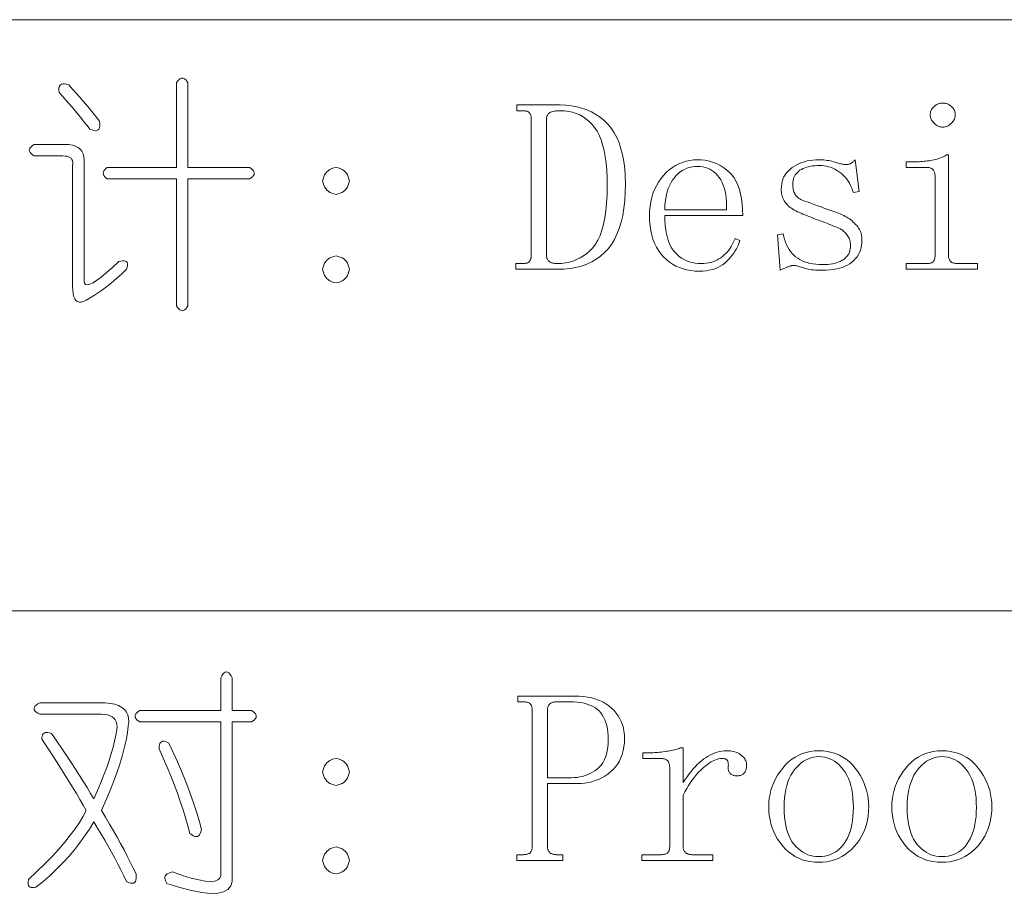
# Model space of a CAD drawing. Extents: x 1 to 297, y 1 to 210.
# Tile 46 of 171: x 121 to 133, y 19 to 29. Entities that reach past the tile are written whole.
import ezdxf

# ---------------------------------------------------------------- set-up
doc = ezdxf.new("R2010")
doc.units = 0

msp = doc.modelspace()

# ---------------------------------------------------------------- linework, layer by layer
at = {"color": 7, "lineweight": 13}
for p, q in [((1.319, 28.902), (196.771, 28.902)), ((35.177, 21.874), (196.771, 21.874))]:
    msp.add_line(p, q, dxfattribs=at)
for points in [[(123.139, 28.151), (123.139, 27.145), (123.87, 27.145), (123.891, 27.131), (123.907, 27.118), (123.918, 27.104), (123.925, 27.09), (123.928, 27.077), (123.925, 27.063), (123.918, 27.049), (123.907, 27.035), (123.891, 27.022), (123.87, 27.008), (123.139, 27.008), (123.139, 25.499), (123.125, 25.479), (123.112, 25.463), (123.098, 25.451), (123.084, 25.445), (123.07, 25.442), (123.057, 25.445), (123.043, 25.451), (123.029, 25.463), (123.016, 25.479), (123.002, 25.499), (123.002, 27.008), (122.179, 27.008), (122.163, 27.022), (122.15, 27.035), (122.141, 27.049), (122.135, 27.063), (122.133, 27.077), (122.135, 27.09), (122.141, 27.104), (122.15, 27.118), (122.163, 27.131), (122.179, 27.145), (123.002, 27.145), (123.002, 28.151), (123.016, 28.171), (123.029, 28.187), (123.043, 28.199), (123.057, 28.206), (123.07, 28.208), (123.084, 28.206), (123.098, 28.199), (123.112, 28.187), (123.125, 28.171)], [(121.722, 28.128), (121.767, 28.078), (121.81, 28.03), (121.851, 27.983), (121.89, 27.938), (121.928, 27.894), (121.963, 27.851), (121.997, 27.81), (122.029, 27.77), (122.059, 27.731), (122.088, 27.694), (122.091, 27.664), (122.09, 27.639), (122.087, 27.618), (122.08, 27.602), (122.07, 27.591), (122.057, 27.584), (122.041, 27.582), (122.022, 27.584), (121.999, 27.591), (121.973, 27.602), (121.941, 27.644), (121.907, 27.685), (121.873, 27.728), (121.838, 27.77), (121.802, 27.814), (121.765, 27.857), (121.727, 27.901), (121.688, 27.946), (121.648, 27.991), (121.608, 28.037), (121.605, 28.062), (121.605, 28.084), (121.608, 28.102), (121.615, 28.117), (121.625, 28.128), (121.638, 28.135), (121.654, 28.139), (121.673, 28.139), (121.696, 28.135)], [(127.219, 27.728), (127.219, 27.737), (127.218, 27.745), (127.217, 27.753), (127.215, 27.761), (127.213, 27.768), (127.211, 27.775), (127.208, 27.781), (127.204, 27.786), (127.2, 27.792), (127.196, 27.797), (127.191, 27.801), (127.186, 27.805), (127.179, 27.808), (127.172, 27.811), (127.165, 27.814), (127.156, 27.816), (127.147, 27.817), (127.138, 27.818), (127.127, 27.819), (127.116, 27.819), (127.048, 27.819), (127.048, 27.888), (127.562, 27.888), (127.631, 27.886), (127.698, 27.879), (127.762, 27.867), (127.822, 27.851), (127.88, 27.831), (127.936, 27.806), (127.988, 27.776), (128.037, 27.742), (128.084, 27.703), (128.128, 27.659), (128.168, 27.611), (128.204, 27.558), (128.235, 27.5), (128.263, 27.436), (128.286, 27.368), (128.305, 27.295), (128.32, 27.216), (128.331, 27.133), (128.337, 27.044), (128.339, 26.951), (128.337, 26.848), (128.331, 26.752), (128.32, 26.661), (128.306, 26.575), (128.288, 26.495), (128.265, 26.421), (128.238, 26.352), (128.207, 26.289), (128.172, 26.231), (128.133, 26.179), (128.09, 26.133), (128.043, 26.091), (127.992, 26.054), (127.938, 26.022), (127.879, 25.995), (127.816, 25.973), (127.75, 25.956), (127.68, 25.943), (127.606, 25.936), (127.528, 25.934), (127.036, 25.934), (127.036, 26.002), (127.116, 26.002), (127.127, 26.002), (127.138, 26.003), (127.147, 26.004), (127.156, 26.006), (127.165, 26.008), (127.172, 26.01), (127.179, 26.013), (127.186, 26.017), (127.191, 26.021), (127.196, 26.025), (127.2, 26.03), (127.204, 26.035), (127.208, 26.041), (127.211, 26.047), (127.213, 26.054), (127.215, 26.061), (127.217, 26.068), (127.218, 26.076), (127.219, 26.085), (127.219, 26.094)], [(132.11, 27.911), (132.122, 27.91), (132.133, 27.909), (132.144, 27.907), (132.154, 27.904), (132.165, 27.901), (132.175, 27.896), (132.185, 27.891), (132.195, 27.885), (132.204, 27.878), (132.213, 27.871), (132.222, 27.863), (132.23, 27.854), (132.237, 27.845), (132.243, 27.836), (132.248, 27.827), (132.252, 27.817), (132.255, 27.806), (132.257, 27.796), (132.259, 27.785), (132.259, 27.774), (132.259, 27.762), (132.257, 27.751), (132.255, 27.74), (132.252, 27.73), (132.248, 27.719), (132.243, 27.709), (132.237, 27.699), (132.23, 27.69), (132.222, 27.68), (132.213, 27.671), (132.204, 27.662), (132.195, 27.654), (132.185, 27.647), (132.175, 27.642), (132.165, 27.637), (132.154, 27.632), (132.144, 27.629), (132.133, 27.627), (132.122, 27.626), (132.11, 27.625), (132.099, 27.626), (132.088, 27.627), (132.077, 27.629), (132.067, 27.632), (132.056, 27.637), (132.046, 27.642), (132.036, 27.647), (132.026, 27.654), (132.017, 27.662), (132.008, 27.671), (131.999, 27.68), (131.991, 27.69), (131.984, 27.699), (131.978, 27.709), (131.973, 27.719), (131.969, 27.73), (131.966, 27.74), (131.964, 27.751), (131.962, 27.762), (131.962, 27.774), (131.962, 27.785), (131.964, 27.796), (131.966, 27.806), (131.969, 27.817), (131.973, 27.827), (131.978, 27.836), (131.984, 27.845), (131.991, 27.854), (131.999, 27.863), (132.008, 27.871), (132.017, 27.878), (132.026, 27.885), (132.036, 27.891), (132.046, 27.896), (132.056, 27.901), (132.067, 27.904), (132.077, 27.907), (132.088, 27.909), (132.099, 27.91)], [(128.122, 26.928), (128.12, 27.023), (128.116, 27.113), (128.108, 27.197), (128.098, 27.274), (128.085, 27.347), (128.068, 27.413), (128.049, 27.473), (128.027, 27.528), (128.001, 27.576), (127.973, 27.619), (127.942, 27.657), (127.909, 27.691), (127.874, 27.721), (127.836, 27.747), (127.796, 27.769), (127.754, 27.787), (127.709, 27.801), (127.662, 27.811), (127.613, 27.817), (127.562, 27.819), (127.546, 27.819), (127.531, 27.818), (127.517, 27.817), (127.504, 27.816), (127.492, 27.814), (127.48, 27.811), (127.469, 27.808), (127.459, 27.805), (127.45, 27.801), (127.442, 27.797), (127.434, 27.792), (127.427, 27.786), (127.421, 27.781), (127.416, 27.775), (127.412, 27.768), (127.408, 27.761), (127.405, 27.753), (127.403, 27.745), (127.402, 27.737), (127.402, 27.728), (127.402, 26.094), (127.402, 26.085), (127.403, 26.076), (127.405, 26.068), (127.407, 26.061), (127.41, 26.054), (127.414, 26.047), (127.419, 26.041), (127.424, 26.035), (127.43, 26.03), (127.436, 26.025), (127.443, 26.021), (127.451, 26.017), (127.459, 26.013), (127.467, 26.01), (127.476, 26.008), (127.486, 26.006), (127.495, 26.004), (127.506, 26.003), (127.516, 26.002), (127.528, 26.002), (127.577, 26.004), (127.625, 26.01), (127.671, 26.019), (127.716, 26.032), (127.759, 26.049), (127.8, 26.07), (127.84, 26.095), (127.879, 26.123), (127.915, 26.155), (127.95, 26.191), (127.983, 26.232), (128.012, 26.281), (128.038, 26.336), (128.06, 26.399), (128.079, 26.469), (128.094, 26.547), (128.106, 26.631), (128.115, 26.723), (128.12, 26.822)], [(121.31, 27.419), (121.676, 27.419), (121.724, 27.417), (121.766, 27.41), (121.802, 27.399), (121.833, 27.383), (121.859, 27.362), (121.879, 27.337), (121.894, 27.307), (121.903, 27.273), (121.907, 27.234), (121.905, 27.191), (121.905, 25.797), (121.909, 25.77), (121.921, 25.754), (121.942, 25.75), (121.971, 25.756), (122.008, 25.774), (122.053, 25.802), (122.106, 25.841), (122.168, 25.892), (122.238, 25.953), (122.316, 26.025), (122.342, 26.032), (122.364, 26.036), (122.382, 26.036), (122.397, 26.032), (122.408, 26.025), (122.415, 26.014), (122.419, 25.999), (122.419, 25.981), (122.415, 25.959), (122.408, 25.934), (122.362, 25.889), (122.315, 25.846), (122.268, 25.805), (122.221, 25.765), (122.173, 25.728), (122.125, 25.692), (122.076, 25.658), (122.027, 25.626), (121.978, 25.596), (121.928, 25.568), (121.897, 25.553), (121.87, 25.545), (121.846, 25.544), (121.825, 25.55), (121.808, 25.562), (121.793, 25.582), (121.782, 25.608), (121.774, 25.641), (121.769, 25.681), (121.768, 25.728), (121.768, 27.168), (121.771, 27.19), (121.77, 27.209), (121.767, 27.226), (121.76, 27.241), (121.75, 27.254), (121.737, 27.264), (121.721, 27.272), (121.702, 27.278), (121.679, 27.281), (121.653, 27.282), (121.31, 27.282), (121.29, 27.296), (121.274, 27.31), (121.262, 27.323), (121.256, 27.337), (121.253, 27.351), (121.256, 27.365), (121.262, 27.378), (121.274, 27.392), (121.29, 27.406)], [(132.019, 27.042), (132.019, 27.051), (132.018, 27.06), (132.017, 27.068), (132.015, 27.076), (132.013, 27.084), (132.011, 27.091), (132.008, 27.098), (132.004, 27.104), (132, 27.111), (131.996, 27.117), (131.991, 27.122), (131.986, 27.127), (131.979, 27.131), (131.972, 27.135), (131.965, 27.138), (131.956, 27.141), (131.947, 27.143), (131.938, 27.144), (131.927, 27.145), (131.916, 27.145), (131.676, 27.145), (131.676, 27.214), (131.79, 27.214), (131.811, 27.214), (131.831, 27.214), (131.851, 27.215), (131.871, 27.216), (131.89, 27.218), (131.91, 27.22), (131.929, 27.222), (131.948, 27.225), (131.966, 27.228), (131.985, 27.231), (132.003, 27.235), (132.021, 27.239), (132.039, 27.244), (132.056, 27.249), (132.073, 27.255), (132.09, 27.262), (132.107, 27.269), (132.124, 27.277), (132.14, 27.285), (132.156, 27.294), (132.179, 27.294), (132.179, 26.094), (132.179, 26.085), (132.18, 26.076), (132.182, 26.068), (132.184, 26.061), (132.186, 26.054), (132.189, 26.047), (132.193, 26.041), (132.197, 26.035), (132.202, 26.03), (132.208, 26.025), (132.213, 26.021), (132.22, 26.017), (132.226, 26.013), (132.233, 26.01), (132.24, 26.008), (132.248, 26.006), (132.256, 26.004), (132.264, 26.003), (132.273, 26.002), (132.282, 26.002), (132.522, 26.002), (132.522, 25.934), (131.676, 25.934), (131.676, 26.002), (131.916, 26.002), (131.927, 26.002), (131.938, 26.003), (131.947, 26.004), (131.956, 26.006), (131.965, 26.008), (131.972, 26.01), (131.979, 26.013), (131.986, 26.017), (131.991, 26.021), (131.996, 26.025), (132, 26.03), (132.004, 26.035), (132.008, 26.041), (132.011, 26.047), (132.013, 26.054), (132.015, 26.061), (132.017, 26.068), (132.018, 26.076), (132.019, 26.085), (132.019, 26.094)], [(128.808, 26.574), (128.809, 26.514), (128.812, 26.457), (128.818, 26.404), (128.827, 26.355), (128.838, 26.309), (128.851, 26.267), (128.866, 26.228), (128.884, 26.193), (128.905, 26.162), (128.928, 26.134), (128.952, 26.109), (128.979, 26.086), (129.006, 26.067), (129.035, 26.05), (129.066, 26.035), (129.098, 26.023), (129.132, 26.014), (129.167, 26.007), (129.204, 26.004), (129.242, 26.002), (129.271, 26.003), (129.299, 26.006), (129.327, 26.01), (129.353, 26.016), (129.379, 26.024), (129.404, 26.033), (129.427, 26.044), (129.45, 26.057), (129.472, 26.072), (129.493, 26.088), (129.513, 26.105), (129.532, 26.124), (129.55, 26.143), (129.566, 26.163), (129.582, 26.184), (129.596, 26.205), (129.609, 26.228), (129.621, 26.251), (129.632, 26.275), (129.642, 26.299), (129.699, 26.277), (129.691, 26.251), (129.682, 26.226), (129.671, 26.202), (129.658, 26.177), (129.643, 26.152), (129.627, 26.128), (129.609, 26.103), (129.589, 26.079), (129.568, 26.055), (129.545, 26.031), (129.52, 26.008), (129.493, 25.988), (129.465, 25.97), (129.435, 25.954), (129.403, 25.941), (129.37, 25.93), (129.335, 25.922), (129.298, 25.916), (129.259, 25.912), (129.219, 25.911), (129.167, 25.913), (129.118, 25.918), (129.07, 25.926), (129.024, 25.938), (128.98, 25.954), (128.939, 25.973), (128.899, 25.995), (128.861, 26.021), (128.825, 26.05), (128.79, 26.082), (128.759, 26.118), (128.731, 26.157), (128.706, 26.198), (128.684, 26.243), (128.666, 26.291), (128.651, 26.341), (128.64, 26.395), (128.631, 26.452), (128.626, 26.511), (128.625, 26.574), (128.626, 26.63), (128.631, 26.684), (128.64, 26.736), (128.651, 26.787), (128.666, 26.835), (128.684, 26.882), (128.706, 26.926), (128.731, 26.969), (128.759, 27.009), (128.79, 27.048), (128.824, 27.084), (128.86, 27.116), (128.897, 27.144), (128.935, 27.169), (128.975, 27.189), (129.016, 27.206), (129.059, 27.22), (129.103, 27.229), (129.149, 27.235), (129.196, 27.237), (129.239, 27.235), (129.281, 27.231), (129.321, 27.223), (129.361, 27.213), (129.399, 27.199), (129.436, 27.183), (129.472, 27.164), (129.507, 27.141), (129.541, 27.116), (129.573, 27.088), (129.604, 27.056), (129.631, 27.02), (129.655, 26.979), (129.676, 26.934), (129.693, 26.885), (129.708, 26.831), (129.719, 26.774), (129.727, 26.711), (129.732, 26.645), (129.733, 26.574)], [(129.539, 26.642), (129.54, 26.691), (129.539, 26.738), (129.536, 26.782), (129.531, 26.824), (129.523, 26.864), (129.514, 26.901), (129.502, 26.935), (129.488, 26.968), (129.472, 26.998), (129.453, 27.025), (129.433, 27.05), (129.412, 27.072), (129.389, 27.092), (129.365, 27.109), (129.34, 27.124), (129.314, 27.135), (129.286, 27.145), (129.258, 27.151), (129.227, 27.155), (129.196, 27.157), (129.162, 27.155), (129.13, 27.151), (129.099, 27.144), (129.069, 27.135), (129.04, 27.122), (129.013, 27.107), (128.987, 27.089), (128.962, 27.069), (128.938, 27.045), (128.916, 27.019), (128.896, 26.991), (128.877, 26.96), (128.861, 26.928), (128.847, 26.893), (128.835, 26.857), (128.825, 26.818), (128.817, 26.777), (128.812, 26.734), (128.809, 26.689), (128.808, 26.642)], [(130.19, 26.882), (130.192, 26.916), (130.196, 26.948), (130.202, 26.978), (130.211, 27.007), (130.223, 27.034), (130.238, 27.059), (130.255, 27.083), (130.275, 27.105), (130.297, 27.126), (130.322, 27.145), (130.349, 27.162), (130.376, 27.178), (130.405, 27.192), (130.435, 27.204), (130.466, 27.214), (130.498, 27.222), (130.531, 27.228), (130.565, 27.233), (130.6, 27.236), (130.636, 27.237), (130.657, 27.236), (130.677, 27.235), (130.697, 27.234), (130.717, 27.232), (130.736, 27.229), (130.755, 27.226), (130.775, 27.223), (130.793, 27.218), (130.812, 27.213), (130.83, 27.208), (130.848, 27.203), (130.865, 27.198), (130.88, 27.193), (130.894, 27.19), (130.908, 27.187), (130.92, 27.184), (130.93, 27.182), (130.94, 27.181), (130.949, 27.18), (130.956, 27.179), (130.963, 27.179), (130.969, 27.18), (130.976, 27.18), (130.982, 27.181), (130.988, 27.182), (130.993, 27.183), (130.999, 27.185), (131.004, 27.187), (131.009, 27.189), (131.013, 27.191), (131.018, 27.193), (131.023, 27.196), (131.028, 27.2), (131.033, 27.204), (131.039, 27.208), (131.045, 27.213), (131.051, 27.218), (131.057, 27.224), (131.064, 27.23), (131.07, 27.237), (131.116, 26.859), (131.048, 26.848), (131.038, 26.877), (131.027, 26.905), (131.014, 26.931), (131.001, 26.957), (130.986, 26.981), (130.97, 27.004), (130.953, 27.025), (130.934, 27.045), (130.914, 27.064), (130.893, 27.082), (130.871, 27.099), (130.849, 27.113), (130.826, 27.126), (130.802, 27.137), (130.778, 27.147), (130.753, 27.154), (130.727, 27.16), (130.701, 27.165), (130.675, 27.167), (130.648, 27.168), (130.618, 27.167), (130.591, 27.166), (130.564, 27.163), (130.539, 27.159), (130.515, 27.154), (130.492, 27.147), (130.47, 27.14), (130.45, 27.131), (130.431, 27.122), (130.413, 27.111), (130.397, 27.099), (130.382, 27.086), (130.37, 27.072), (130.358, 27.058), (130.349, 27.042), (130.341, 27.026), (130.335, 27.008), (130.331, 26.99), (130.328, 26.971), (130.328, 26.951), (130.328, 26.933), (130.329, 26.916), (130.331, 26.9), (130.334, 26.884), (130.338, 26.869), (130.342, 26.855), (130.347, 26.842), (130.353, 26.83), (130.36, 26.819), (130.368, 26.808), (130.376, 26.798), (130.386, 26.789), (130.397, 26.78), (130.41, 26.771), (130.423, 26.764), (130.438, 26.757), (130.454, 26.75), (130.472, 26.744), (130.49, 26.739), (130.51, 26.734), (130.527, 26.727), (130.544, 26.72), (130.562, 26.713), (130.581, 26.705), (130.6, 26.698), (130.621, 26.69), (130.642, 26.683), (130.664, 26.675), (130.687, 26.667), (130.71, 26.659), (130.734, 26.651), (130.758, 26.643), (130.781, 26.635), (130.804, 26.626), (130.826, 26.618), (130.848, 26.609), (130.87, 26.601), (130.891, 26.592), (130.913, 26.583), (130.933, 26.574), (130.951, 26.564), (130.969, 26.554), (130.986, 26.544), (131.002, 26.533), (131.018, 26.521), (131.033, 26.509), (131.047, 26.496), (131.061, 26.482), (131.075, 26.468), (131.088, 26.454), (131.1, 26.439), (131.11, 26.423), (131.12, 26.408), (131.128, 26.391), (131.135, 26.375), (131.14, 26.358), (131.145, 26.341), (131.148, 26.324), (131.15, 26.306), (131.15, 26.288), (131.149, 26.254), (131.146, 26.222), (131.14, 26.192), (131.131, 26.163), (131.12, 26.135), (131.107, 26.109), (131.092, 26.084), (131.074, 26.061), (131.053, 26.04), (131.03, 26.019), (131.005, 26.001), (130.978, 25.984), (130.949, 25.97), (130.917, 25.957), (130.883, 25.947), (130.847, 25.938), (130.809, 25.931), (130.769, 25.926), (130.726, 25.923), (130.682, 25.922), (130.653, 25.923), (130.625, 25.923), (130.599, 25.925), (130.575, 25.927), (130.552, 25.929), (130.53, 25.933), (130.51, 25.936), (130.492, 25.941), (130.475, 25.945), (130.459, 25.951), (130.444, 25.956), (130.43, 25.961), (130.417, 25.965), (130.404, 25.969), (130.392, 25.972), (130.38, 25.975), (130.369, 25.977), (130.358, 25.978), (130.348, 25.979), (130.339, 25.979), (130.332, 25.979), (130.325, 25.979), (130.318, 25.978), (130.311, 25.977), (130.303, 25.975), (130.296, 25.973), (130.288, 25.971), (130.28, 25.968), (130.273, 25.965), (130.265, 25.962), (130.257, 25.959), (130.248, 25.955), (130.24, 25.951), (130.232, 25.948), (130.223, 25.944), (130.215, 25.94), (130.206, 25.935), (130.197, 25.931), (130.188, 25.927), (130.179, 25.922), (130.145, 26.345), (130.213, 26.357), (130.221, 26.321), (130.23, 26.287), (130.241, 26.255), (130.253, 26.225), (130.268, 26.197), (130.283, 26.17), (130.3, 26.145), (130.319, 26.122), (130.34, 26.101), (130.362, 26.082), (130.386, 26.065), (130.411, 26.049), (130.439, 26.036), (130.468, 26.024), (130.499, 26.014), (130.532, 26.005), (130.567, 25.999), (130.603, 25.994), (130.642, 25.992), (130.682, 25.991), (130.713, 25.991), (130.743, 25.993), (130.771, 25.996), (130.798, 26), (130.823, 26.005), (130.847, 26.011), (130.869, 26.019), (130.89, 26.027), (130.91, 26.037), (130.928, 26.048), (130.944, 26.06), (130.958, 26.073), (130.971, 26.087), (130.982, 26.103), (130.992, 26.119), (131, 26.137), (131.006, 26.156), (131.01, 26.176), (131.012, 26.197), (131.013, 26.219), (131.013, 26.235), (131.011, 26.25), (131.009, 26.265), (131.006, 26.279), (131.002, 26.292), (130.997, 26.305), (130.991, 26.317), (130.984, 26.329), (130.976, 26.34), (130.968, 26.351), (130.958, 26.361), (130.949, 26.37), (130.94, 26.379), (130.931, 26.387), (130.922, 26.395), (130.913, 26.402), (130.904, 26.409), (130.894, 26.415), (130.885, 26.42), (130.876, 26.425), (130.853, 26.434), (130.829, 26.444), (130.805, 26.453), (130.781, 26.463), (130.756, 26.472), (130.731, 26.482), (130.705, 26.492), (130.679, 26.502), (130.652, 26.512), (130.625, 26.522), (130.598, 26.532), (130.571, 26.543), (130.546, 26.553), (130.52, 26.562), (130.496, 26.572), (130.472, 26.582), (130.449, 26.591), (130.427, 26.601), (130.406, 26.61), (130.385, 26.619), (130.365, 26.629), (130.346, 26.639), (130.328, 26.649), (130.312, 26.66), (130.296, 26.671), (130.282, 26.682), (130.269, 26.695), (130.257, 26.707), (130.246, 26.72), (130.236, 26.734), (130.227, 26.747), (130.22, 26.762), (130.213, 26.776), (130.207, 26.79), (130.202, 26.805), (130.198, 26.82), (130.195, 26.835), (130.192, 26.851), (130.191, 26.866)], [(124.899, 27.145), (124.925, 27.139), (124.949, 27.131), (124.971, 27.121), (124.99, 27.109), (125.008, 27.094), (125.022, 27.077), (125.035, 27.057), (125.045, 27.035), (125.053, 27.011), (125.059, 26.985), (125.053, 26.959), (125.045, 26.935), (125.035, 26.913), (125.022, 26.894), (125.008, 26.877), (124.99, 26.862), (124.971, 26.849), (124.949, 26.839), (124.925, 26.831), (124.899, 26.825), (124.873, 26.831), (124.849, 26.839), (124.827, 26.849), (124.808, 26.862), (124.79, 26.877), (124.776, 26.894), (124.763, 26.913), (124.753, 26.935), (124.745, 26.959), (124.739, 26.985), (124.745, 27.011), (124.753, 27.035), (124.763, 27.057), (124.776, 27.077), (124.79, 27.094), (124.808, 27.109), (124.827, 27.121), (124.849, 27.131), (124.873, 27.139)], [(124.899, 26.094), (124.925, 26.088), (124.949, 26.08), (124.971, 26.07), (124.99, 26.057), (125.008, 26.042), (125.022, 26.025), (125.035, 26.006), (125.045, 25.984), (125.053, 25.96), (125.059, 25.934), (125.053, 25.907), (125.045, 25.883), (125.035, 25.862), (125.022, 25.842), (125.008, 25.825), (124.99, 25.81), (124.971, 25.798), (124.949, 25.787), (124.925, 25.779), (124.899, 25.774), (124.873, 25.779), (124.849, 25.787), (124.827, 25.798), (124.808, 25.81), (124.79, 25.825), (124.776, 25.842), (124.763, 25.862), (124.753, 25.883), (124.745, 25.907), (124.739, 25.934), (124.745, 25.96), (124.753, 25.984), (124.763, 26.006), (124.776, 26.025), (124.79, 26.042), (124.808, 26.057), (124.827, 26.07), (124.849, 26.08), (124.873, 26.088)], [(123.665, 21.077), (123.665, 20.689), (123.893, 20.689), (123.914, 20.675), (123.93, 20.661), (123.941, 20.648), (123.948, 20.634), (123.95, 20.62), (123.948, 20.606), (123.941, 20.593), (123.93, 20.579), (123.914, 20.565), (123.893, 20.552), (123.665, 20.552), (123.665, 18.723), (123.665, 18.656), (123.648, 18.602), (123.614, 18.561), (123.562, 18.533), (123.493, 18.517), (123.407, 18.514), (123.303, 18.525), (123.182, 18.547), (123.043, 18.583), (122.888, 18.632), (122.876, 18.653), (122.868, 18.674), (122.865, 18.692), (122.866, 18.708), (122.87, 18.723), (122.879, 18.736), (122.892, 18.747), (122.91, 18.756), (122.931, 18.763), (122.956, 18.769), (123.073, 18.728), (123.176, 18.696), (123.267, 18.673), (123.344, 18.659), (123.408, 18.654), (123.458, 18.659), (123.495, 18.673), (123.519, 18.696), (123.53, 18.728), (123.528, 18.769), (123.528, 20.552), (122.568, 20.552), (122.547, 20.565), (122.531, 20.579), (122.52, 20.593), (122.513, 20.606), (122.51, 20.62), (122.513, 20.634), (122.52, 20.648), (122.531, 20.661), (122.547, 20.675), (122.568, 20.689), (123.528, 20.689), (123.528, 21.077), (123.541, 21.102), (123.555, 21.121), (123.569, 21.135), (123.582, 21.143), (123.596, 21.146), (123.61, 21.143), (123.624, 21.135), (123.637, 21.121), (123.651, 21.102)], [(127.413, 19.82), (127.413, 19.066), (127.414, 19.057), (127.414, 19.048), (127.416, 19.04), (127.418, 19.033), (127.42, 19.026), (127.424, 19.019), (127.427, 19.013), (127.432, 19.007), (127.436, 19.002), (127.442, 18.997), (127.448, 18.993), (127.454, 18.989), (127.461, 18.986), (127.467, 18.983), (127.475, 18.98), (127.482, 18.978), (127.49, 18.976), (127.499, 18.975), (127.507, 18.975), (127.516, 18.974), (127.596, 18.974), (127.596, 18.906), (127.048, 18.906), (127.048, 18.974), (127.128, 18.974), (127.139, 18.975), (127.149, 18.975), (127.159, 18.976), (127.168, 18.978), (127.176, 18.98), (127.184, 18.983), (127.191, 18.986), (127.197, 18.989), (127.203, 18.993), (127.208, 18.997), (127.212, 19.002), (127.216, 19.007), (127.219, 19.013), (127.222, 19.019), (127.225, 19.026), (127.227, 19.033), (127.228, 19.04), (127.229, 19.048), (127.23, 19.057), (127.23, 19.066), (127.23, 20.7), (127.23, 20.709), (127.229, 20.717), (127.228, 20.725), (127.227, 20.733), (127.225, 20.74), (127.222, 20.747), (127.219, 20.753), (127.216, 20.759), (127.212, 20.764), (127.208, 20.769), (127.203, 20.773), (127.197, 20.777), (127.191, 20.78), (127.184, 20.783), (127.176, 20.786), (127.168, 20.788), (127.159, 20.789), (127.149, 20.791), (127.139, 20.791), (127.128, 20.792), (127.059, 20.792), (127.059, 20.86), (127.733, 20.86), (127.789, 20.859), (127.842, 20.854), (127.893, 20.847), (127.941, 20.837), (127.986, 20.824), (128.029, 20.809), (128.069, 20.79), (128.106, 20.769), (128.141, 20.744), (128.173, 20.717), (128.203, 20.688), (128.229, 20.657), (128.252, 20.625), (128.272, 20.591), (128.289, 20.556), (128.303, 20.519), (128.314, 20.481), (128.321, 20.441), (128.326, 20.4), (128.328, 20.357), (128.326, 20.306), (128.321, 20.257), (128.313, 20.211), (128.301, 20.167), (128.286, 20.126), (128.268, 20.087), (128.246, 20.051), (128.221, 20.017), (128.193, 19.986), (128.162, 19.957), (128.128, 19.931), (128.093, 19.908), (128.057, 19.887), (128.019, 19.869), (127.98, 19.854), (127.94, 19.842), (127.899, 19.832), (127.856, 19.826), (127.813, 19.821), (127.768, 19.82)], [(121.379, 20.78), (122.156, 20.78), (122.216, 20.773), (122.27, 20.762), (122.315, 20.746), (122.354, 20.725), (122.385, 20.7), (122.408, 20.67), (122.425, 20.636), (122.434, 20.597), (122.436, 20.554), (122.43, 20.506), (122.419, 20.422), (122.403, 20.334), (122.382, 20.242), (122.357, 20.147), (122.328, 20.049), (122.293, 19.946), (122.254, 19.84), (122.211, 19.73), (122.163, 19.617), (122.11, 19.5), (122.16, 19.418), (122.207, 19.338), (122.253, 19.259), (122.297, 19.182), (122.339, 19.106), (122.379, 19.031), (122.418, 18.958), (122.454, 18.886), (122.489, 18.815), (122.522, 18.746), (122.525, 18.716), (122.525, 18.691), (122.521, 18.67), (122.515, 18.654), (122.505, 18.643), (122.492, 18.636), (122.475, 18.634), (122.456, 18.636), (122.433, 18.643), (122.408, 18.654), (122.375, 18.723), (122.341, 18.792), (122.305, 18.862), (122.269, 18.932), (122.23, 19.003), (122.191, 19.074), (122.15, 19.146), (122.108, 19.218), (122.064, 19.29), (122.019, 19.363), (121.967, 19.277), (121.911, 19.193), (121.852, 19.111), (121.789, 19.03), (121.722, 18.952), (121.651, 18.875), (121.577, 18.8), (121.5, 18.727), (121.418, 18.655), (121.333, 18.586), (121.312, 18.583), (121.293, 18.582), (121.277, 18.584), (121.264, 18.589), (121.253, 18.597), (121.245, 18.608), (121.24, 18.621), (121.238, 18.637), (121.239, 18.656), (121.242, 18.677), (121.343, 18.772), (121.438, 18.864), (121.524, 18.953), (121.604, 19.039), (121.676, 19.123), (121.741, 19.204), (121.799, 19.282), (121.849, 19.357), (121.892, 19.43), (121.928, 19.5), (121.894, 19.562), (121.855, 19.629), (121.813, 19.701), (121.767, 19.778), (121.716, 19.86), (121.661, 19.947), (121.603, 20.039), (121.54, 20.136), (121.473, 20.239), (121.402, 20.346), (121.403, 20.367), (121.406, 20.385), (121.412, 20.4), (121.42, 20.412), (121.43, 20.42), (121.443, 20.425), (121.458, 20.427), (121.475, 20.426), (121.494, 20.422), (121.516, 20.414), (121.579, 20.324), (121.639, 20.237), (121.696, 20.152), (121.75, 20.071), (121.802, 19.992), (121.851, 19.915), (121.897, 19.842), (121.94, 19.771), (121.981, 19.703), (122.019, 19.637), (122.063, 19.736), (122.103, 19.831), (122.14, 19.922), (122.173, 20.01), (122.202, 20.094), (122.227, 20.175), (122.249, 20.252), (122.268, 20.325), (122.282, 20.394), (122.293, 20.46), (122.296, 20.495), (122.293, 20.526), (122.286, 20.553), (122.275, 20.577), (122.259, 20.597), (122.238, 20.614), (122.213, 20.626), (122.184, 20.636), (122.149, 20.641), (122.11, 20.643), (121.379, 20.643), (121.354, 20.657), (121.335, 20.67), (121.321, 20.684), (121.313, 20.698), (121.31, 20.712), (121.313, 20.725), (121.321, 20.739), (121.335, 20.753), (121.354, 20.766)], [(127.699, 19.889), (127.733, 19.89), (127.766, 19.893), (127.798, 19.898), (127.83, 19.905), (127.86, 19.914), (127.89, 19.926), (127.919, 19.939), (127.948, 19.954), (127.975, 19.972), (128.002, 19.992), (128.027, 20.014), (128.049, 20.039), (128.069, 20.067), (128.086, 20.098), (128.1, 20.132), (128.112, 20.168), (128.121, 20.208), (128.128, 20.251), (128.132, 20.297), (128.133, 20.346), (128.132, 20.39), (128.129, 20.432), (128.124, 20.472), (128.116, 20.509), (128.106, 20.544), (128.094, 20.577), (128.08, 20.607), (128.064, 20.635), (128.045, 20.66), (128.025, 20.683), (128.002, 20.704), (127.976, 20.722), (127.948, 20.738), (127.917, 20.752), (127.883, 20.764), (127.847, 20.774), (127.808, 20.782), (127.767, 20.787), (127.723, 20.79), (127.676, 20.792), (127.516, 20.792), (127.507, 20.791), (127.499, 20.791), (127.49, 20.789), (127.482, 20.788), (127.475, 20.786), (127.467, 20.783), (127.461, 20.78), (127.454, 20.777), (127.448, 20.773), (127.442, 20.769), (127.436, 20.764), (127.432, 20.759), (127.427, 20.753), (127.424, 20.747), (127.42, 20.74), (127.418, 20.733), (127.416, 20.725), (127.414, 20.717), (127.414, 20.709), (127.413, 20.7), (127.413, 19.889)], [(122.91, 20.3), (122.964, 20.187), (123.014, 20.076), (123.061, 19.968), (123.104, 19.861), (123.145, 19.757), (123.182, 19.656), (123.216, 19.556), (123.247, 19.459), (123.275, 19.364), (123.299, 19.272), (123.294, 19.246), (123.286, 19.226), (123.277, 19.21), (123.266, 19.198), (123.253, 19.192), (123.239, 19.189), (123.222, 19.192), (123.204, 19.198), (123.184, 19.21), (123.162, 19.226), (123.138, 19.318), (123.111, 19.412), (123.081, 19.508), (123.048, 19.606), (123.013, 19.706), (122.975, 19.807), (122.935, 19.911), (122.891, 20.016), (122.845, 20.123), (122.796, 20.232), (122.797, 20.257), (122.801, 20.278), (122.806, 20.295), (122.814, 20.308), (122.825, 20.317), (122.837, 20.322), (122.852, 20.323), (122.869, 20.319), (122.889, 20.312)], [(129.025, 19.832), (129.048, 19.867), (129.071, 19.901), (129.095, 19.934), (129.119, 19.964), (129.143, 19.993), (129.168, 20.02), (129.193, 20.046), (129.219, 20.069), (129.244, 20.091), (129.27, 20.112), (129.297, 20.13), (129.323, 20.146), (129.35, 20.161), (129.376, 20.174), (129.403, 20.184), (129.43, 20.193), (129.457, 20.2), (129.484, 20.205), (129.512, 20.208), (129.539, 20.209), (129.561, 20.208), (129.583, 20.207), (129.603, 20.204), (129.622, 20.2), (129.64, 20.196), (129.658, 20.19), (129.674, 20.183), (129.689, 20.176), (129.703, 20.167), (129.716, 20.157), (129.728, 20.147), (129.739, 20.136), (129.748, 20.125), (129.756, 20.113), (129.763, 20.102), (129.769, 20.089), (129.773, 20.077), (129.776, 20.064), (129.778, 20.051), (129.779, 20.037), (129.779, 20.026), (129.778, 20.015), (129.776, 20.005), (129.774, 19.995), (129.772, 19.986), (129.769, 19.977), (129.765, 19.968), (129.761, 19.96), (129.756, 19.953), (129.75, 19.946), (129.744, 19.939), (129.738, 19.933), (129.731, 19.928), (129.723, 19.924), (129.715, 19.92), (129.706, 19.917), (129.696, 19.915), (129.686, 19.913), (129.676, 19.912), (129.665, 19.912), (129.654, 19.912), (129.643, 19.913), (129.633, 19.915), (129.624, 19.917), (129.615, 19.92), (129.606, 19.924), (129.599, 19.928), (129.592, 19.933), (129.585, 19.939), (129.579, 19.946), (129.574, 19.953), (129.569, 19.96), (129.565, 19.968), (129.563, 19.977), (129.56, 19.986), (129.559, 19.995), (129.559, 20.005), (129.559, 20.015), (129.56, 20.026), (129.562, 20.037), (129.562, 20.044), (129.561, 20.05), (129.561, 20.057), (129.56, 20.063), (129.559, 20.069), (129.558, 20.074), (129.556, 20.08), (129.555, 20.085), (129.553, 20.09), (129.55, 20.094), (129.548, 20.099), (129.544, 20.103), (129.539, 20.106), (129.534, 20.109), (129.528, 20.112), (129.52, 20.114), (129.512, 20.115), (129.503, 20.116), (129.493, 20.117), (129.482, 20.117), (129.463, 20.116), (129.444, 20.113), (129.423, 20.107), (129.402, 20.099), (129.38, 20.089), (129.358, 20.076), (129.334, 20.061), (129.31, 20.044), (129.285, 20.025), (129.259, 20.003), (129.233, 19.979), (129.208, 19.954), (129.183, 19.926), (129.158, 19.897), (129.135, 19.866), (129.112, 19.833), (129.089, 19.798), (129.067, 19.762), (129.046, 19.723), (129.025, 19.683), (129.025, 19.066), (129.025, 19.057), (129.026, 19.048), (129.027, 19.04), (129.029, 19.033), (129.032, 19.026), (129.035, 19.019), (129.039, 19.013), (129.043, 19.007), (129.048, 19.002), (129.053, 18.997), (129.059, 18.993), (129.065, 18.989), (129.072, 18.986), (129.079, 18.983), (129.086, 18.98), (129.094, 18.978), (129.102, 18.976), (129.11, 18.975), (129.119, 18.975), (129.128, 18.974), (129.379, 18.974), (129.379, 18.906), (128.533, 18.906), (128.533, 18.974), (128.762, 18.974), (128.773, 18.975), (128.783, 18.975), (128.793, 18.976), (128.802, 18.978), (128.81, 18.98), (128.818, 18.983), (128.825, 18.986), (128.831, 18.989), (128.837, 18.993), (128.842, 18.997), (128.846, 19.002), (128.85, 19.007), (128.854, 19.013), (128.856, 19.019), (128.859, 19.026), (128.861, 19.033), (128.863, 19.04), (128.864, 19.048), (128.864, 19.057), (128.865, 19.066), (128.865, 20.014), (128.864, 20.023), (128.864, 20.032), (128.863, 20.04), (128.861, 20.048), (128.859, 20.056), (128.856, 20.063), (128.854, 20.07), (128.85, 20.077), (128.846, 20.083), (128.842, 20.089), (128.837, 20.094), (128.831, 20.099), (128.825, 20.103), (128.818, 20.107), (128.81, 20.11), (128.802, 20.113), (128.793, 20.115), (128.783, 20.116), (128.773, 20.117), (128.762, 20.117), (128.545, 20.117), (128.545, 20.186), (128.636, 20.186), (128.652, 20.186), (128.669, 20.186), (128.687, 20.187), (128.705, 20.189), (128.723, 20.19), (128.742, 20.192), (128.762, 20.194), (128.782, 20.197), (128.803, 20.2), (128.825, 20.203), (128.846, 20.206), (128.866, 20.21), (128.885, 20.214), (128.903, 20.218), (128.92, 20.222), (128.936, 20.226), (128.952, 20.23), (128.965, 20.234), (128.978, 20.238), (128.99, 20.243), (129.025, 20.243)], [(131.23, 19.546), (131.229, 19.49), (131.224, 19.435), (131.215, 19.383), (131.203, 19.333), (131.188, 19.284), (131.169, 19.238), (131.146, 19.193), (131.121, 19.151), (131.092, 19.11), (131.059, 19.072), (131.024, 19.036), (130.987, 19.004), (130.949, 18.975), (130.909, 18.951), (130.868, 18.93), (130.824, 18.913), (130.78, 18.9), (130.734, 18.89), (130.686, 18.885), (130.636, 18.883), (130.585, 18.885), (130.535, 18.891), (130.487, 18.9), (130.441, 18.914), (130.398, 18.932), (130.356, 18.953), (130.316, 18.978), (130.278, 19.007), (130.242, 19.04), (130.208, 19.077), (130.176, 19.117), (130.148, 19.158), (130.123, 19.201), (130.102, 19.245), (130.083, 19.292), (130.068, 19.339), (130.057, 19.388), (130.048, 19.439), (130.044, 19.492), (130.042, 19.546), (130.044, 19.596), (130.048, 19.645), (130.057, 19.693), (130.068, 19.74), (130.083, 19.786), (130.102, 19.831), (130.123, 19.875), (130.148, 19.919), (130.176, 19.961), (130.208, 20.003), (130.242, 20.042), (130.278, 20.077), (130.316, 20.108), (130.356, 20.135), (130.398, 20.157), (130.441, 20.176), (130.487, 20.19), (130.535, 20.2), (130.585, 20.207), (130.636, 20.209), (130.69, 20.207), (130.741, 20.2), (130.79, 20.19), (130.837, 20.176), (130.882, 20.157), (130.924, 20.135), (130.964, 20.108), (131.002, 20.077), (131.037, 20.042), (131.07, 20.003), (131.101, 19.961), (131.128, 19.919), (131.152, 19.875), (131.173, 19.831), (131.19, 19.786), (131.205, 19.74), (131.216, 19.693), (131.224, 19.645), (131.229, 19.596)], [(130.225, 19.534), (130.226, 19.476), (130.23, 19.422), (130.236, 19.37), (130.244, 19.321), (130.255, 19.276), (130.268, 19.233), (130.284, 19.194), (130.301, 19.158), (130.322, 19.124), (130.345, 19.094), (130.369, 19.067), (130.395, 19.043), (130.421, 19.022), (130.449, 19.003), (130.478, 18.987), (130.507, 18.974), (130.538, 18.964), (130.57, 18.957), (130.602, 18.953), (130.636, 18.952), (130.674, 18.953), (130.71, 18.958), (130.745, 18.965), (130.778, 18.976), (130.809, 18.99), (130.838, 19.007), (130.866, 19.027), (130.892, 19.05), (130.916, 19.076), (130.939, 19.106), (130.96, 19.138), (130.978, 19.172), (130.994, 19.209), (131.008, 19.248), (131.02, 19.29), (131.03, 19.334), (131.038, 19.381), (131.043, 19.429), (131.046, 19.481), (131.048, 19.534), (131.046, 19.592), (131.043, 19.648), (131.037, 19.7), (131.028, 19.749), (131.018, 19.796), (131.004, 19.84), (130.989, 19.88), (130.971, 19.918), (130.95, 19.954), (130.928, 19.986), (130.903, 20.015), (130.878, 20.041), (130.851, 20.064), (130.823, 20.085), (130.795, 20.102), (130.765, 20.115), (130.734, 20.126), (130.703, 20.134), (130.67, 20.139), (130.636, 20.14), (130.604, 20.139), (130.574, 20.134), (130.543, 20.126), (130.514, 20.115), (130.485, 20.102), (130.456, 20.085), (130.429, 20.064), (130.402, 20.041), (130.376, 20.015), (130.35, 19.986), (130.327, 19.954), (130.305, 19.918), (130.286, 19.88), (130.27, 19.84), (130.256, 19.796), (130.245, 19.749), (130.236, 19.7), (130.23, 19.648), (130.226, 19.592)], [(132.693, 19.546), (132.692, 19.49), (132.686, 19.435), (132.678, 19.383), (132.666, 19.333), (132.65, 19.284), (132.632, 19.238), (132.609, 19.193), (132.584, 19.151), (132.554, 19.11), (132.522, 19.072), (132.487, 19.036), (132.45, 19.004), (132.412, 18.975), (132.372, 18.951), (132.33, 18.93), (132.287, 18.913), (132.243, 18.9), (132.196, 18.89), (132.148, 18.885), (132.099, 18.883), (132.047, 18.885), (131.998, 18.891), (131.95, 18.9), (131.904, 18.914), (131.86, 18.932), (131.819, 18.953), (131.779, 18.978), (131.741, 19.007), (131.705, 19.04), (131.67, 19.077), (131.639, 19.117), (131.611, 19.158), (131.586, 19.201), (131.564, 19.245), (131.546, 19.292), (131.531, 19.339), (131.52, 19.388), (131.511, 19.439), (131.506, 19.492), (131.505, 19.546), (131.506, 19.596), (131.511, 19.645), (131.52, 19.693), (131.531, 19.74), (131.546, 19.786), (131.564, 19.831), (131.586, 19.875), (131.611, 19.919), (131.639, 19.961), (131.67, 20.003), (131.705, 20.042), (131.741, 20.077), (131.779, 20.108), (131.819, 20.135), (131.86, 20.157), (131.904, 20.176), (131.95, 20.19), (131.998, 20.2), (132.047, 20.207), (132.099, 20.209), (132.153, 20.207), (132.204, 20.2), (132.253, 20.19), (132.3, 20.176), (132.345, 20.157), (132.387, 20.135), (132.427, 20.108), (132.465, 20.077), (132.5, 20.042), (132.533, 20.003), (132.564, 19.961), (132.591, 19.919), (132.615, 19.875), (132.636, 19.831), (132.653, 19.786), (132.668, 19.74), (132.679, 19.693), (132.687, 19.645), (132.692, 19.596)], [(131.688, 19.534), (131.689, 19.476), (131.692, 19.422), (131.698, 19.37), (131.707, 19.321), (131.718, 19.276), (131.731, 19.233), (131.746, 19.194), (131.764, 19.158), (131.785, 19.124), (131.808, 19.094), (131.832, 19.067), (131.858, 19.043), (131.884, 19.022), (131.912, 19.003), (131.94, 18.987), (131.97, 18.974), (132.001, 18.964), (132.032, 18.957), (132.065, 18.953), (132.099, 18.952), (132.137, 18.953), (132.173, 18.958), (132.208, 18.965), (132.241, 18.976), (132.272, 18.99), (132.301, 19.007), (132.329, 19.027), (132.355, 19.05), (132.379, 19.076), (132.402, 19.106), (132.422, 19.138), (132.441, 19.172), (132.457, 19.209), (132.471, 19.248), (132.483, 19.29), (132.493, 19.334), (132.501, 19.381), (132.506, 19.429), (132.509, 19.481), (132.51, 19.534), (132.509, 19.592), (132.506, 19.648), (132.5, 19.7), (132.491, 19.749), (132.48, 19.796), (132.467, 19.84), (132.452, 19.88), (132.434, 19.918), (132.413, 19.954), (132.39, 19.986), (132.366, 20.015), (132.34, 20.041), (132.314, 20.064), (132.286, 20.085), (132.258, 20.102), (132.228, 20.115), (132.197, 20.126), (132.165, 20.134), (132.133, 20.139), (132.099, 20.14), (132.067, 20.139), (132.036, 20.134), (132.006, 20.126), (131.976, 20.115), (131.948, 20.102), (131.919, 20.085), (131.892, 20.064), (131.865, 20.041), (131.839, 20.015), (131.813, 19.986), (131.789, 19.954), (131.768, 19.918), (131.749, 19.88), (131.733, 19.84), (131.719, 19.796), (131.708, 19.749), (131.699, 19.7), (131.693, 19.648), (131.689, 19.592)], [(124.899, 20.117), (124.925, 20.112), (124.949, 20.104), (124.971, 20.093), (124.99, 20.081), (125.008, 20.066), (125.022, 20.049), (125.035, 20.029), (125.045, 20.008), (125.053, 19.984), (125.059, 19.957), (125.053, 19.931), (125.045, 19.907), (125.035, 19.885), (125.022, 19.866), (125.008, 19.849), (124.99, 19.834), (124.971, 19.821), (124.949, 19.811), (124.925, 19.803), (124.899, 19.797), (124.873, 19.803), (124.849, 19.811), (124.827, 19.821), (124.808, 19.834), (124.79, 19.849), (124.776, 19.866), (124.763, 19.885), (124.753, 19.907), (124.745, 19.931), (124.739, 19.957), (124.745, 19.984), (124.753, 20.008), (124.763, 20.029), (124.776, 20.049), (124.79, 20.066), (124.808, 20.081), (124.827, 20.093), (124.849, 20.104), (124.873, 20.112)], [(124.899, 19.066), (124.925, 19.06), (124.949, 19.052), (124.971, 19.042), (124.99, 19.029), (125.008, 19.014), (125.022, 18.997), (125.035, 18.978), (125.045, 18.956), (125.053, 18.932), (125.059, 18.906), (125.053, 18.88), (125.045, 18.856), (125.035, 18.834), (125.022, 18.814), (125.008, 18.797), (124.99, 18.782), (124.971, 18.77), (124.949, 18.76), (124.925, 18.752), (124.899, 18.746), (124.873, 18.752), (124.849, 18.76), (124.827, 18.77), (124.808, 18.782), (124.79, 18.797), (124.776, 18.814), (124.763, 18.834), (124.753, 18.856), (124.745, 18.88), (124.739, 18.906), (124.745, 18.932), (124.753, 18.956), (124.763, 18.978), (124.776, 18.997), (124.79, 19.014), (124.808, 19.029), (124.827, 19.042), (124.849, 19.052), (124.873, 19.06)]]:
    msp.add_lwpolyline(points, close=True, dxfattribs=at)

doc.saveas('drawing.dxf')
